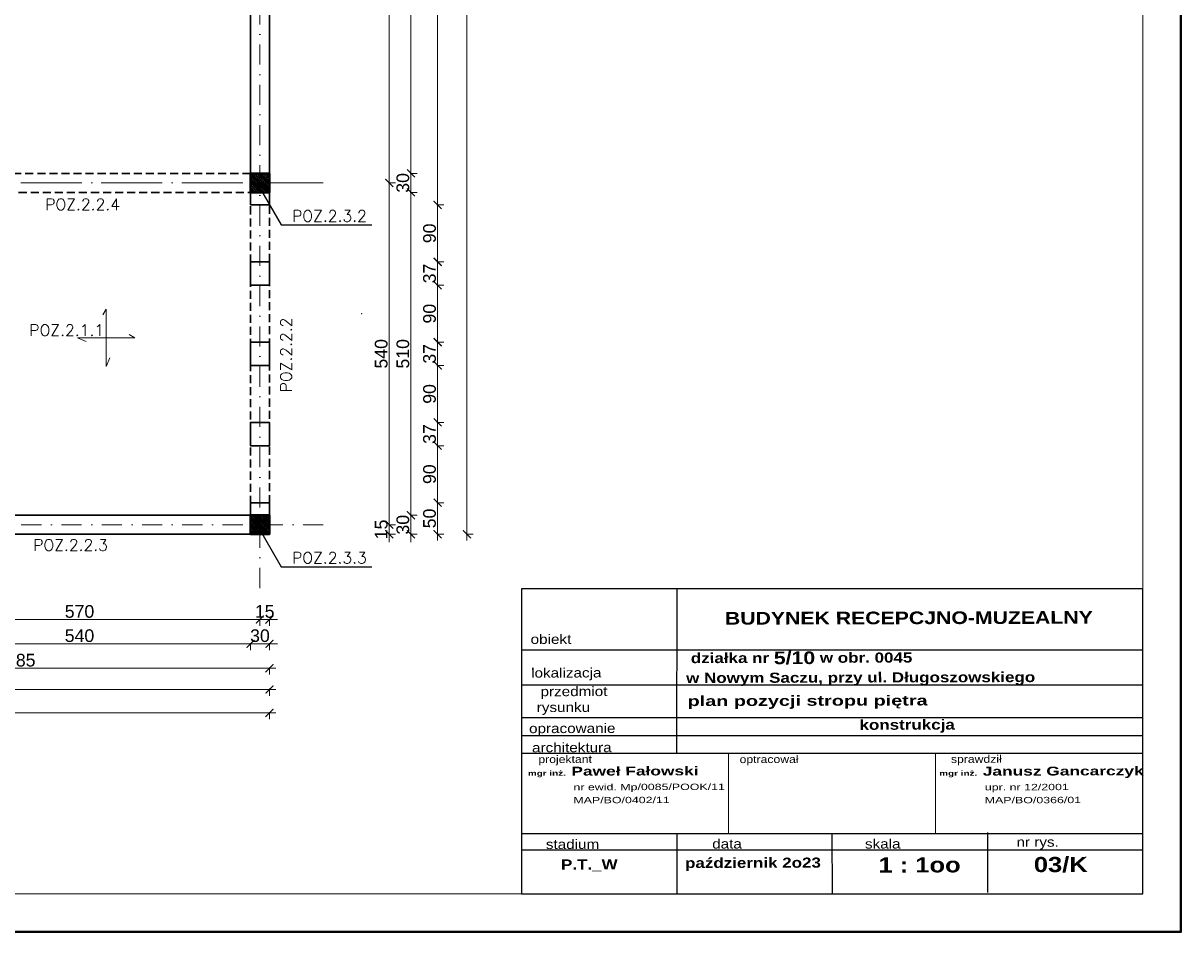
# Model space of a CAD drawing. Extents: x -19 to 9300416, y -12 to 10688993.
# Tile 99 of 106: x 4608133 to 4609962, y 5320519 to 5321955. Entities that reach past the tile are written whole.
import ezdxf

# ---------------------------------------------------------------- set-up
doc = ezdxf.new("R2010")
doc.units = 0
doc.header["$MEASUREMENT"] = 0
doc.linetypes.add('DASHDOT', pattern=[25.4, 12.7, -6.35, 0, -6.35])
doc.linetypes.add('DASHED', pattern=[19.05, 12.7, -6.35])
doc.layers.add('1', color=7, linetype='Continuous')
doc.layers.add('OPIS', color=7, linetype='Continuous')
for name, color, linetype, lineweight in [('hatch', 253, 'Continuous', 0), ('K-BELKI', 5, 'DASHED', 30), ('K-OPISY', 252, 'Continuous', 15), ('K-OPISY @ 10', 252, 'Continuous', 15), ('K-SCIANY CIENKI', 163, 'Continuous', 30), ('K-SCIANY GRUBY', 195, 'Continuous', 40), ('K-WIDOK', 45, 'Continuous', 20), ('K-WYMIARY', 7, 'Continuous', 15), ('Osie', 175, 'DASHDOT', 9), ('Wymiar', 7, 'Continuous', 9)]:
    doc.layers.add(name, color=color, linetype=linetype, lineweight=lineweight)
doc.layers.add('NIEDRUK', color=230, linetype='Continuous', lineweight=40, plot=False)
doc.styles.add('ARIAL', font='arial.ttf', dxfattribs={"height": 10})
doc.styles.add('Arial Narrow 20', font='arial.ttf', dxfattribs={"height": 20})
doc.styles.add('ARIAL_WYM50', font='arial.ttf', dxfattribs={"height": 15})
doc.styles.add('courier', font='stylu.ttf')
doc.styles.add('Opis', font='simplex.shx')
doc.styles.add('Simplex', font='simplex.shx')
doc.dimstyles.new('1do100 ok', dxfattribs={"dimscale": 0.5, "dimtxt": 12, "dimasz": 25, "dimexe": 20, "dimexo": 0, "dimgap": 5, "dimtad": 1, "dimdec": 0, "dimzin": 9, "dimtxsty": 'Arial Narrow 20', "dimblk": 'ARCHTICK', "dimcen": 3, "dimdle": 20, "dimclrd": 256, "dimclre": 256, "dimclrt": 256, "dimadec": 0, "dimazin": 2, "dimtfac": 1, "dimtdec": 0, "dimtix": 1, "dimtmove": 2, "dimatfit": 3, "dimldrblk": 'NONE', "dimfxl": 0, "dimtvp": 1, "dimtolj": 1, "dimtzin": 0, "dimlwd": 5, "dimlwe": 5, "dimarcsym": 0})
doc.dimstyles.new('1do50', dxfattribs={"dimscale": 5, "dimtxt": 2.5, "dimasz": 2.5, "dimexe": 2.5, "dimexo": 0.5, "dimgap": 1, "dimtad": 1, "dimdec": 1, "dimrnd": 0.5, "dimzin": 12, "dimdsep": 46, "dimtxsty": 'Simplex', "dimblk": 'OBLIQUE', "dimcen": 0.5, "dimdle": 2.5, "dimclrd": 256, "dimclre": 256, "dimclrt": 256, "dimadec": 1, "dimazin": 3, "dimtfac": 1, "dimtdec": 1, "dimtix": 1, "dimtmove": 0, "dimatfit": 3, "dimfxl": 0, "dimtolj": 1, "dimtzin": 0, "dimarcsym": 0})
pattern_1 = [(315, (-70015.6857, -13838.9695), (1.767766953, 1.767766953), []), (315, (-70015.6857, -13840.7373), (1.767766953, 1.767766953), [1.25, -0.625])]

# ---------------------------------------------------------------- blocks, each defined once
blk = doc.blocks.new('_Oblique')
at = {"color": 0, "linetype": 'ByBlock', "lineweight": -2}
blk.add_line((-0.5, -0.5), (0.5, 0.5), dxfattribs=at)
blk = doc.blocks.new('G$C61CBF25F')
at = {"layer": 'Osie', "lineweight": 0, "ltscale": 2.5}
for p, q in [((305, 0), (305, 1880)), ((855, 0), (855, 1880)), ((1425, 0), (1425, 1880)), ((1525, 1780), (204.8, 1780)), ((1525, 1780), (204.8, 1780)), ((95, 540), (95, 1340)), ((1525, 1240), (-5, 1240)), ((1525, 640), (-5, 640)), ((1525, 100), (204.8, 100))]:
    blk.add_line(p, q, dxfattribs=at)
blk = doc.blocks.new('_ArchTick')
at = {"color": 0, "linetype": 'ByBlock', "const_width": 0.15}
blk.add_lwpolyline([(-0.5, -0.5), (0.5, 0.5)], dxfattribs=at)
blk = doc.blocks.new('*D482')
at = {"layer": 'Defpoints', "color": 0}
for p in [(4608522.4, 5322287.4), (4608522.4, 5321717.4), (4608745.9, 5321717.4)]:
    blk.add_point(p, dxfattribs=at)
at = {"layer": 'K-WYMIARY', "lineweight": 5, "ltscale": 40}
for p, q in [((4608744.7, 5322287.4), (4608755.9, 5322287.4)), ((4608745.9, 5322297.4), (4608745.9, 5321707.4)), ((4608744.7, 5321717.4), (4608755.9, 5321717.4))]:
    blk.add_line(p, q, dxfattribs=at)
at = {"layer": 'K-WYMIARY', "linetype": 'ByBlock', "lineweight": 5, "xscale": 12.5, "yscale": 12.5, "zscale": 12.5}
for p, rotation in [((4608745.9, 5322287.4), 90), ((4608745.9, 5321717.4), 270)]:
    blk.add_blockref('_ArchTick', p, dxfattribs=dict(at, rotation=rotation))
at = {"layer": 'K-WYMIARY', "lineweight": 0, "ltscale": 40, "insert": (4608733.2, 5322002.4), "char_height": 20, "attachment_point": 5, "rotation": 90, "style": 'Arial Narrow 20'}
blk.add_mtext('\\A1;570', dxfattribs=at)
blk = doc.blocks.new('_None')
blk = doc.blocks.new('*D483')
at = {"layer": 'Defpoints', "color": 0}
for p in [(4608522.4, 5321717.4), (4608522.4, 5321687.4), (4608745.9, 5321687.4)]:
    blk.add_point(p, dxfattribs=at)
at = {"layer": 'K-WYMIARY', "lineweight": 5, "ltscale": 40}
for p, q in [((4608744.7, 5321717.4), (4608755.9, 5321717.4)), ((4608745.9, 5321717.4), (4608745.9, 5321729.9)), ((4608745.9, 5321727.4), (4608745.9, 5321677.4)), ((4608744.7, 5321687.4), (4608755.9, 5321687.4)), ((4608745.9, 5321687.4), (4608745.9, 5321674.9))]:
    blk.add_line(p, q, dxfattribs=at)
at = {"layer": 'K-WYMIARY', "linetype": 'ByBlock', "lineweight": 5, "xscale": 12.5, "yscale": 12.5, "zscale": 12.5}
for p, rotation in [((4608745.9, 5321717.4), 270), ((4608745.9, 5321687.4), 90)]:
    blk.add_blockref('_ArchTick', p, dxfattribs=dict(at, rotation=rotation))
at = {"layer": 'K-WYMIARY', "lineweight": 0, "ltscale": 40, "insert": (4608733.2, 5321702.4), "char_height": 20, "attachment_point": 5, "rotation": 90, "style": 'Arial Narrow 20'}
blk.add_mtext('\\A1;30', dxfattribs=at)
blk = doc.blocks.new('*D484')
at = {"layer": 'Defpoints', "color": 0}
for p in [(4608522.4, 5321687.4), (4608522.4, 5321177.4), (4608745.9, 5321177.4)]:
    blk.add_point(p, dxfattribs=at)
at = {"layer": 'K-WYMIARY', "lineweight": 5, "ltscale": 40}
for p, q in [((4608745.9, 5321697.4), (4608745.9, 5321167.4)), ((4608744.7, 5321687.4), (4608755.9, 5321687.4)), ((4608744.7, 5321177.4), (4608755.9, 5321177.4))]:
    blk.add_line(p, q, dxfattribs=at)
at = {"layer": 'K-WYMIARY', "linetype": 'ByBlock', "lineweight": 5, "xscale": 12.5, "yscale": 12.5, "zscale": 12.5}
for p, rotation in [((4608745.9, 5321687.4), 90), ((4608745.9, 5321177.4), 270)]:
    blk.add_blockref('_ArchTick', p, dxfattribs=dict(at, rotation=rotation))
at = {"layer": 'K-WYMIARY', "lineweight": 0, "ltscale": 40, "insert": (4608733.2, 5321432.4), "char_height": 20, "attachment_point": 5, "rotation": 90, "style": 'Arial Narrow 20'}
blk.add_mtext('\\A1;510', dxfattribs=at)
blk = doc.blocks.new('*D485')
at = {"layer": 'Defpoints', "color": 0}
for p in [(4608522.4, 5321177.4), (4608522.4, 5321147.4), (4608745.9, 5321147.4)]:
    blk.add_point(p, dxfattribs=at)
at = {"layer": 'K-WYMIARY', "lineweight": 5, "ltscale": 40}
for p, q in [((4608745.9, 5321177.4), (4608745.9, 5321189.9)), ((4608745.9, 5321187.4), (4608745.9, 5321137.4)), ((4608744.7, 5321177.4), (4608755.9, 5321177.4)), ((4608744.7, 5321147.4), (4608755.9, 5321147.4)), ((4608745.9, 5321147.4), (4608745.9, 5321134.9))]:
    blk.add_line(p, q, dxfattribs=at)
at = {"layer": 'K-WYMIARY', "linetype": 'ByBlock', "lineweight": 5, "xscale": 12.5, "yscale": 12.5, "zscale": 12.5}
for p, rotation in [((4608745.9, 5321177.4), 270), ((4608745.9, 5321147.4), 90)]:
    blk.add_blockref('_ArchTick', p, dxfattribs=dict(at, rotation=rotation))
at = {"layer": 'K-WYMIARY', "lineweight": 0, "ltscale": 40, "insert": (4608733.2, 5321162.4), "char_height": 20, "attachment_point": 5, "rotation": 90, "style": 'Arial Narrow 20'}
blk.add_mtext('\\A1;30', dxfattribs=at)
blk = doc.blocks.new('*D486')
at = {"layer": 'Defpoints', "color": 0}
for p in [(4608522.4, 5321162.4), (4608711.7, 5321162.4), (4608522.4, 5321147.4)]:
    blk.add_point(p, dxfattribs=at)
at = {"layer": 'K-WYMIARY', "lineweight": 5, "ltscale": 40}
for p, q in [((4608711.7, 5321162.4), (4608711.7, 5321174.9)), ((4608711.7, 5321137.4), (4608711.7, 5321172.4)), ((4608710.5, 5321162.4), (4608721.7, 5321162.4)), ((4608710.5, 5321147.4), (4608721.7, 5321147.4)), ((4608711.7, 5321147.4), (4608711.7, 5321134.9))]:
    blk.add_line(p, q, dxfattribs=at)
at = {"layer": 'K-WYMIARY', "linetype": 'ByBlock', "lineweight": 5, "xscale": 12.5, "yscale": 12.5, "zscale": 12.5}
for p, rotation in [((4608711.7, 5321162.4), 270), ((4608711.7, 5321147.4), 90)]:
    blk.add_blockref('_ArchTick', p, dxfattribs=dict(at, rotation=rotation))
at = {"layer": 'K-WYMIARY', "lineweight": 0, "ltscale": 40, "insert": (4608699, 5321154.9), "char_height": 20, "attachment_point": 5, "rotation": 90, "style": 'Arial Narrow 20'}
blk.add_mtext('\\A1;15', dxfattribs=at)
blk = doc.blocks.new('*D487')
at = {"layer": 'Defpoints', "color": 0}
for p in [(4608522.4, 5321702.4), (4608711.7, 5321702.4), (4608522.4, 5321162.4)]:
    blk.add_point(p, dxfattribs=at)
at = {"layer": 'K-WYMIARY', "lineweight": 5, "ltscale": 40}
for p, q in [((4608710.5, 5321702.4), (4608721.7, 5321702.4)), ((4608711.7, 5321152.4), (4608711.7, 5321712.4)), ((4608710.5, 5321162.4), (4608721.7, 5321162.4))]:
    blk.add_line(p, q, dxfattribs=at)
at = {"layer": 'K-WYMIARY', "linetype": 'ByBlock', "lineweight": 5, "xscale": 12.5, "yscale": 12.5, "zscale": 12.5}
for p, rotation in [((4608711.7, 5321702.4), 90), ((4608711.7, 5321162.4), 270)]:
    blk.add_blockref('_ArchTick', p, dxfattribs=dict(at, rotation=rotation))
at = {"layer": 'K-WYMIARY', "lineweight": 0, "ltscale": 40, "insert": (4608699, 5321432.4), "char_height": 20, "attachment_point": 5, "rotation": 90, "style": 'Arial Narrow 20'}
blk.add_mtext('\\A1;540', dxfattribs=at)
blk = doc.blocks.new('*D488')
at = {"layer": 'Defpoints', "color": 0}
for p in [(4608522.4, 5322302.4), (4608711.7, 5322302.4), (4608522.4, 5321702.4)]:
    blk.add_point(p, dxfattribs=at)
at = {"layer": 'K-WYMIARY', "lineweight": 5, "ltscale": 40}
for p, q in [((4608710.5, 5322302.4), (4608721.7, 5322302.4)), ((4608711.7, 5321692.4), (4608711.7, 5322312.4)), ((4608710.5, 5321702.4), (4608721.7, 5321702.4))]:
    blk.add_line(p, q, dxfattribs=at)
at = {"layer": 'K-WYMIARY', "linetype": 'ByBlock', "lineweight": 5, "xscale": 12.5, "yscale": 12.5, "zscale": 12.5}
for p, rotation in [((4608711.7, 5322302.4), 90), ((4608711.7, 5321702.4), 270)]:
    blk.add_blockref('_ArchTick', p, dxfattribs=dict(at, rotation=rotation))
at = {"layer": 'K-WYMIARY', "lineweight": 0, "ltscale": 40, "insert": (4608699, 5322002.4), "char_height": 20, "attachment_point": 5, "rotation": 90, "style": 'Arial Narrow 20'}
blk.add_mtext('\\A1;600', dxfattribs=at)
blk = doc.blocks.new('*D499')
at = {"layer": 'Defpoints', "color": 0}
for p in [(4608522.4, 5322337.2), (4608522.4, 5321667.7), (4608788.1, 5321667.7)]:
    blk.add_point(p, dxfattribs=at)
at = {"layer": 'K-WYMIARY', "lineweight": 5, "ltscale": 40}
for p, q in [((4608786.8, 5322337.2), (4608798.1, 5322337.2)), ((4608788.1, 5322347.2), (4608788.1, 5321657.7)), ((4608786.8, 5321667.7), (4608798.1, 5321667.7))]:
    blk.add_line(p, q, dxfattribs=at)
at = {"layer": 'K-WYMIARY', "linetype": 'ByBlock', "lineweight": 5, "xscale": 12.5, "yscale": 12.5, "zscale": 12.5}
for p, rotation in [((4608788.1, 5322337.2), 90), ((4608788.1, 5321667.7), 270)]:
    blk.add_blockref('_ArchTick', p, dxfattribs=dict(at, rotation=rotation))
at = {"layer": 'K-WYMIARY', "lineweight": 0, "ltscale": 40, "insert": (4608775.3, 5322002.4), "char_height": 20, "attachment_point": 5, "rotation": 90, "style": 'Arial Narrow 20'}
blk.add_mtext('\\A1;670', dxfattribs=at)
blk = doc.blocks.new('*D500')
at = {"layer": 'Defpoints', "color": 0}
for p in [(4608522.4, 5321667.7), (4608522.4, 5321577.7), (4608788.1, 5321577.7)]:
    blk.add_point(p, dxfattribs=at)
at = {"layer": 'K-WYMIARY', "lineweight": 5, "ltscale": 40}
for p, q in [((4608786.8, 5321667.7), (4608798.1, 5321667.7)), ((4608788.1, 5321677.7), (4608788.1, 5321567.7)), ((4608786.8, 5321577.7), (4608798.1, 5321577.7))]:
    blk.add_line(p, q, dxfattribs=at)
at = {"layer": 'K-WYMIARY', "linetype": 'ByBlock', "lineweight": 5, "xscale": 12.5, "yscale": 12.5, "zscale": 12.5}
for p, rotation in [((4608788.1, 5321667.7), 90), ((4608788.1, 5321577.7), 270)]:
    blk.add_blockref('_ArchTick', p, dxfattribs=dict(at, rotation=rotation))
at = {"layer": 'K-WYMIARY', "lineweight": 0, "ltscale": 40, "insert": (4608775.3, 5321622.7), "char_height": 20, "attachment_point": 5, "rotation": 90, "style": 'Arial Narrow 20'}
blk.add_mtext('\\A1;90', dxfattribs=at)
blk = doc.blocks.new('*D501')
at = {"layer": 'Defpoints', "color": 0}
for p in [(4608522.4, 5321577.7), (4608522.4, 5321540.8), (4608788.1, 5321540.8)]:
    blk.add_point(p, dxfattribs=at)
at = {"layer": 'K-WYMIARY', "lineweight": 5, "ltscale": 40}
for p, q in [((4608788.1, 5321587.7), (4608788.1, 5321530.8)), ((4608786.8, 5321577.7), (4608798.1, 5321577.7)), ((4608786.8, 5321540.8), (4608798.1, 5321540.8))]:
    blk.add_line(p, q, dxfattribs=at)
at = {"layer": 'K-WYMIARY', "linetype": 'ByBlock', "lineweight": 5, "xscale": 12.5, "yscale": 12.5, "zscale": 12.5}
for p, rotation in [((4608788.1, 5321577.7), 90), ((4608788.1, 5321540.8), 270)]:
    blk.add_blockref('_ArchTick', p, dxfattribs=dict(at, rotation=rotation))
at = {"layer": 'K-WYMIARY', "lineweight": 0, "ltscale": 40, "insert": (4608775.3, 5321559.3), "char_height": 20, "attachment_point": 5, "rotation": 90, "style": 'Arial Narrow 20'}
blk.add_mtext('\\A1;37', dxfattribs=at)
blk = doc.blocks.new('*D502')
at = {"layer": 'Defpoints', "color": 0}
for p in [(4608522.4, 5321540.8), (4608522.4, 5321450.8), (4608788.1, 5321450.8)]:
    blk.add_point(p, dxfattribs=at)
at = {"layer": 'K-WYMIARY', "lineweight": 5, "ltscale": 40}
for p, q in [((4608788.1, 5321550.8), (4608788.1, 5321440.8)), ((4608786.8, 5321540.8), (4608798.1, 5321540.8)), ((4608786.8, 5321450.8), (4608798.1, 5321450.8))]:
    blk.add_line(p, q, dxfattribs=at)
at = {"layer": 'K-WYMIARY', "linetype": 'ByBlock', "lineweight": 5, "xscale": 12.5, "yscale": 12.5, "zscale": 12.5}
for p, rotation in [((4608788.1, 5321540.8), 90), ((4608788.1, 5321450.8), 270)]:
    blk.add_blockref('_ArchTick', p, dxfattribs=dict(at, rotation=rotation))
at = {"layer": 'K-WYMIARY', "lineweight": 0, "ltscale": 40, "insert": (4608775.3, 5321495.8), "char_height": 20, "attachment_point": 5, "rotation": 90, "style": 'Arial Narrow 20'}
blk.add_mtext('\\A1;90', dxfattribs=at)
blk = doc.blocks.new('*D503')
at = {"layer": 'Defpoints', "color": 0}
for p in [(4608522.4, 5321450.8), (4608522.4, 5321414), (4608788.1, 5321414)]:
    blk.add_point(p, dxfattribs=at)
at = {"layer": 'K-WYMIARY', "lineweight": 5, "ltscale": 40}
for p, q in [((4608788.1, 5321460.8), (4608788.1, 5321404)), ((4608786.8, 5321450.8), (4608798.1, 5321450.8)), ((4608786.8, 5321414), (4608798.1, 5321414))]:
    blk.add_line(p, q, dxfattribs=at)
at = {"layer": 'K-WYMIARY', "linetype": 'ByBlock', "lineweight": 5, "xscale": 12.5, "yscale": 12.5, "zscale": 12.5}
for p, rotation in [((4608788.1, 5321450.8), 90), ((4608788.1, 5321414), 270)]:
    blk.add_blockref('_ArchTick', p, dxfattribs=dict(at, rotation=rotation))
at = {"layer": 'K-WYMIARY', "lineweight": 0, "ltscale": 40, "insert": (4608775.3, 5321432.4), "char_height": 20, "attachment_point": 5, "rotation": 90, "style": 'Arial Narrow 20'}
blk.add_mtext('\\A1;37', dxfattribs=at)
blk = doc.blocks.new('*D504')
at = {"layer": 'Defpoints', "color": 0}
for p in [(4608522.4, 5321414), (4608522.4, 5321324), (4608788.1, 5321324)]:
    blk.add_point(p, dxfattribs=at)
at = {"layer": 'K-WYMIARY', "lineweight": 5, "ltscale": 40}
for p, q in [((4608788.1, 5321424), (4608788.1, 5321314)), ((4608786.8, 5321414), (4608798.1, 5321414)), ((4608786.8, 5321324), (4608798.1, 5321324))]:
    blk.add_line(p, q, dxfattribs=at)
at = {"layer": 'K-WYMIARY', "linetype": 'ByBlock', "lineweight": 5, "xscale": 12.5, "yscale": 12.5, "zscale": 12.5}
for p, rotation in [((4608788.1, 5321414), 90), ((4608788.1, 5321324), 270)]:
    blk.add_blockref('_ArchTick', p, dxfattribs=dict(at, rotation=rotation))
at = {"layer": 'K-WYMIARY', "lineweight": 0, "ltscale": 40, "insert": (4608775.3, 5321369), "char_height": 20, "attachment_point": 5, "rotation": 90, "style": 'Arial Narrow 20'}
blk.add_mtext('\\A1;90', dxfattribs=at)
blk = doc.blocks.new('*D505')
at = {"layer": 'Defpoints', "color": 0}
for p in [(4608522.4, 5321324), (4608522.4, 5321287.2), (4608788.1, 5321287.2)]:
    blk.add_point(p, dxfattribs=at)
at = {"layer": 'K-WYMIARY', "lineweight": 5, "ltscale": 40}
for p, q in [((4608788.1, 5321334), (4608788.1, 5321277.2)), ((4608786.8, 5321324), (4608798.1, 5321324)), ((4608786.8, 5321287.2), (4608798.1, 5321287.2))]:
    blk.add_line(p, q, dxfattribs=at)
at = {"layer": 'K-WYMIARY', "linetype": 'ByBlock', "lineweight": 5, "xscale": 12.5, "yscale": 12.5, "zscale": 12.5}
for p, rotation in [((4608788.1, 5321324), 90), ((4608788.1, 5321287.2), 270)]:
    blk.add_blockref('_ArchTick', p, dxfattribs=dict(at, rotation=rotation))
at = {"layer": 'K-WYMIARY', "lineweight": 0, "ltscale": 40, "insert": (4608775.3, 5321305.6), "char_height": 20, "attachment_point": 5, "rotation": 90, "style": 'Arial Narrow 20'}
blk.add_mtext('\\A1;37', dxfattribs=at)
blk = doc.blocks.new('*D506')
at = {"layer": 'Defpoints', "color": 0}
for p in [(4608522.4, 5321287.2), (4608522.4, 5321197.2), (4608788.1, 5321197.2)]:
    blk.add_point(p, dxfattribs=at)
at = {"layer": 'K-WYMIARY', "lineweight": 5, "ltscale": 40}
for p, q in [((4608788.1, 5321297.2), (4608788.1, 5321187.2)), ((4608786.8, 5321287.2), (4608798.1, 5321287.2)), ((4608786.8, 5321197.2), (4608798.1, 5321197.2))]:
    blk.add_line(p, q, dxfattribs=at)
at = {"layer": 'K-WYMIARY', "linetype": 'ByBlock', "lineweight": 5, "xscale": 12.5, "yscale": 12.5, "zscale": 12.5}
for p, rotation in [((4608788.1, 5321287.2), 90), ((4608788.1, 5321197.2), 270)]:
    blk.add_blockref('_ArchTick', p, dxfattribs=dict(at, rotation=rotation))
at = {"layer": 'K-WYMIARY', "lineweight": 0, "ltscale": 40, "insert": (4608775.3, 5321242.2), "char_height": 20, "attachment_point": 5, "rotation": 90, "style": 'Arial Narrow 20'}
blk.add_mtext('\\A1;90', dxfattribs=at)
blk = doc.blocks.new('*D507')
at = {"layer": 'Defpoints', "color": 0}
for p in [(4608522.4, 5321197.2), (4608522.4, 5321147.4), (4608788.1, 5321147.4)]:
    blk.add_point(p, dxfattribs=at)
at = {"layer": 'K-WYMIARY', "lineweight": 5, "ltscale": 40}
for p, q in [((4608788.1, 5321207.2), (4608788.1, 5321137.4)), ((4608786.8, 5321197.2), (4608798.1, 5321197.2)), ((4608786.8, 5321147.4), (4608798.1, 5321147.4))]:
    blk.add_line(p, q, dxfattribs=at)
at = {"layer": 'K-WYMIARY', "linetype": 'ByBlock', "lineweight": 5, "xscale": 12.5, "yscale": 12.5, "zscale": 12.5}
for p, rotation in [((4608788.1, 5321197.2), 90), ((4608788.1, 5321147.4), 270)]:
    blk.add_blockref('_ArchTick', p, dxfattribs=dict(at, rotation=rotation))
at = {"layer": 'K-WYMIARY', "lineweight": 0, "ltscale": 40, "insert": (4608775.3, 5321172.3), "char_height": 20, "attachment_point": 5, "rotation": 90, "style": 'Arial Narrow 20'}
blk.add_mtext('\\A1;50', dxfattribs=at)
blk = doc.blocks.new('*D508')
at = {"layer": 'Defpoints', "color": 0}
for p in [(4608522.4, 5322857.4), (4608834.3, 5322857.4), (4608522.4, 5321147.4)]:
    blk.add_point(p, dxfattribs=at)
at = {"layer": 'K-WYMIARY', "lineweight": 5, "ltscale": 40}
for p, q in [((4608834.3, 5321137.4), (4608834.3, 5322867.4)), ((4608833.1, 5322857.4), (4608844.3, 5322857.4)), ((4608833.1, 5321147.4), (4608844.3, 5321147.4))]:
    blk.add_line(p, q, dxfattribs=at)
at = {"layer": 'K-WYMIARY', "linetype": 'ByBlock', "lineweight": 5, "xscale": 12.5, "yscale": 12.5, "zscale": 12.5}
for p, rotation in [((4608834.3, 5322857.4), 90), ((4608834.3, 5321147.4), 270)]:
    blk.add_blockref('_ArchTick', p, dxfattribs=dict(at, rotation=rotation))
at = {"layer": 'K-WYMIARY', "lineweight": 0, "ltscale": 40, "insert": (4608821.6, 5322002.4), "char_height": 20, "attachment_point": 5, "rotation": 90, "style": 'Arial Narrow 20'}
blk.add_mtext('\\A1;1710', dxfattribs=at)
blk = doc.blocks.new('*D509')
at = {"layer": 'Defpoints', "color": 0}
for p in [(4608507.4, 5321147.4), (4608522.4, 5321147.4), (4608507.4, 5321012.6)]:
    blk.add_point(p, dxfattribs=at)
at = {"layer": 'K-WYMIARY', "lineweight": 5, "ltscale": 40}
for p, q in [((4608507.4, 5321012.6), (4608494.9, 5321012.6)), ((4608532.4, 5321012.6), (4608497.4, 5321012.6)), ((4608507.4, 5321013.8), (4608507.4, 5321002.6)), ((4608522.4, 5321013.8), (4608522.4, 5321002.6)), ((4608522.4, 5321012.6), (4608534.9, 5321012.6))]:
    blk.add_line(p, q, dxfattribs=at)
at = {"layer": 'K-WYMIARY', "linetype": 'ByBlock', "lineweight": 5, "xscale": 12.5, "yscale": 12.5, "zscale": 12.5}
blk.add_blockref('_ArchTick', (4608507.4, 5321012.6), dxfattribs=at)
at = {"layer": 'K-WYMIARY', "linetype": 'ByBlock', "lineweight": 5, "xscale": 12.5, "yscale": 12.5, "zscale": 12.5, "rotation": 180}
blk.add_blockref('_ArchTick', (4608522.4, 5321012.6), dxfattribs=at)
at = {"layer": 'K-WYMIARY', "lineweight": 0, "ltscale": 40, "insert": (4608514.9, 5321025.3), "char_height": 20, "attachment_point": 5, "style": 'Arial Narrow 20'}
blk.add_mtext('\\A1;15', dxfattribs=at)
blk = doc.blocks.new('*D510')
at = {"layer": 'Defpoints', "color": 0}
for p in [(4608507.4, 5321147.4), (4607937.4, 5321115.8), (4607937.4, 5321012.6)]:
    blk.add_point(p, dxfattribs=at)
at = {"layer": 'K-WYMIARY', "lineweight": 5, "ltscale": 40}
for p, q in [((4608517.4, 5321012.6), (4607927.4, 5321012.6)), ((4607937.4, 5321013.8), (4607937.4, 5321002.6)), ((4608507.4, 5321013.8), (4608507.4, 5321002.6))]:
    blk.add_line(p, q, dxfattribs=at)
at = {"layer": 'K-WYMIARY', "linetype": 'ByBlock', "lineweight": 5, "xscale": 12.5, "yscale": 12.5, "zscale": 12.5, "rotation": 180}
blk.add_blockref('_ArchTick', (4607937.4, 5321012.6), dxfattribs=at)
at = {"layer": 'K-WYMIARY', "linetype": 'ByBlock', "lineweight": 5, "xscale": 12.5, "yscale": 12.5, "zscale": 12.5}
blk.add_blockref('_ArchTick', (4608507.4, 5321012.6), dxfattribs=at)
at = {"layer": 'K-WYMIARY', "lineweight": 0, "ltscale": 40, "insert": (4608222.4, 5321025.3), "char_height": 20, "attachment_point": 5, "style": 'Arial Narrow 20'}
blk.add_mtext('\\A1;570', dxfattribs=at)
blk = doc.blocks.new('*D519')
at = {"layer": 'Defpoints', "color": 0}
for p in [(4607952.4, 5321147.4), (4608492.4, 5321147.4), (4608492.4, 5320974.3)]:
    blk.add_point(p, dxfattribs=at)
at = {"layer": 'K-WYMIARY', "lineweight": 5, "ltscale": 40}
for p, q in [((4607942.4, 5320974.3), (4608502.4, 5320974.3)), ((4607952.4, 5320975.5), (4607952.4, 5320964.3)), ((4608492.4, 5320975.5), (4608492.4, 5320964.3))]:
    blk.add_line(p, q, dxfattribs=at)
at = {"layer": 'K-WYMIARY', "linetype": 'ByBlock', "lineweight": 5, "xscale": 12.5, "yscale": 12.5, "zscale": 12.5, "rotation": 180}
blk.add_blockref('_ArchTick', (4607952.4, 5320974.3), dxfattribs=at)
at = {"layer": 'K-WYMIARY', "linetype": 'ByBlock', "lineweight": 5, "xscale": 12.5, "yscale": 12.5, "zscale": 12.5}
blk.add_blockref('_ArchTick', (4608492.4, 5320974.3), dxfattribs=at)
at = {"layer": 'K-WYMIARY', "lineweight": 0, "ltscale": 40, "insert": (4608222.4, 5320987), "char_height": 20, "attachment_point": 5, "style": 'Arial Narrow 20'}
blk.add_mtext('\\A1;540', dxfattribs=at)
blk = doc.blocks.new('*D520')
at = {"layer": 'Defpoints', "color": 0}
for p in [(4608492.4, 5321147.4), (4608522.4, 5321147.4), (4608522.4, 5320974.3)]:
    blk.add_point(p, dxfattribs=at)
at = {"layer": 'K-WYMIARY', "lineweight": 5, "ltscale": 40}
for p, q in [((4608492.4, 5320974.3), (4608479.9, 5320974.3)), ((4608482.4, 5320974.3), (4608532.4, 5320974.3)), ((4608492.4, 5320975.5), (4608492.4, 5320964.3)), ((4608522.4, 5320975.5), (4608522.4, 5320964.3)), ((4608522.4, 5320974.3), (4608534.9, 5320974.3))]:
    blk.add_line(p, q, dxfattribs=at)
at = {"layer": 'K-WYMIARY', "linetype": 'ByBlock', "lineweight": 5, "xscale": 12.5, "yscale": 12.5, "zscale": 12.5}
blk.add_blockref('_ArchTick', (4608492.4, 5320974.3), dxfattribs=at)
at = {"layer": 'K-WYMIARY', "linetype": 'ByBlock', "lineweight": 5, "xscale": 12.5, "yscale": 12.5, "zscale": 12.5, "rotation": 180}
blk.add_blockref('_ArchTick', (4608522.4, 5320974.3), dxfattribs=at)
at = {"layer": 'K-WYMIARY', "lineweight": 0, "ltscale": 40, "insert": (4608507.4, 5320987), "char_height": 20, "attachment_point": 5, "style": 'Arial Narrow 20'}
blk.add_mtext('\\A1;30', dxfattribs=at)
blk = doc.blocks.new('*D521')
at = {"layer": 'Defpoints', "color": 0}
for p in [(4607736.9, 5321147.4), (4608522.4, 5321147.4), (4607736.9, 5320935.6)]:
    blk.add_point(p, dxfattribs=at)
at = {"layer": 'K-WYMIARY', "lineweight": 5, "ltscale": 40}
for p, q in [((4608532.4, 5320935.6), (4607726.9, 5320935.6)), ((4607736.9, 5320936.8), (4607736.9, 5320925.6)), ((4608522.4, 5320936.8), (4608522.4, 5320925.6))]:
    blk.add_line(p, q, dxfattribs=at)
at = {"layer": 'K-WYMIARY', "linetype": 'ByBlock', "lineweight": 5, "xscale": 12.5, "yscale": 12.5, "zscale": 12.5, "rotation": 180}
blk.add_blockref('_ArchTick', (4607736.9, 5320935.6), dxfattribs=at)
at = {"layer": 'K-WYMIARY', "linetype": 'ByBlock', "lineweight": 5, "xscale": 12.5, "yscale": 12.5, "zscale": 12.5}
blk.add_blockref('_ArchTick', (4608522.4, 5320935.6), dxfattribs=at)
at = {"layer": 'K-WYMIARY', "lineweight": 0, "ltscale": 40, "insert": (4608129.6, 5320948.3), "char_height": 20, "attachment_point": 5, "style": 'Arial Narrow 20'}
blk.add_mtext('\\A1;785', dxfattribs=at)
blk = doc.blocks.new('*D532')
at = {"layer": 'Defpoints', "color": 0}
for p in [(4607372.4, 5321687.4), (4608522.4, 5321147.4), (4608522.4, 5320902.2)]:
    blk.add_point(p, dxfattribs=at)
at = {"layer": 'K-WYMIARY', "lineweight": 5, "ltscale": 40}
for p, q in [((4607362.4, 5320902.2), (4608532.4, 5320902.2)), ((4607372.4, 5320903.5), (4607372.4, 5320892.2)), ((4608522.4, 5320903.5), (4608522.4, 5320892.2))]:
    blk.add_line(p, q, dxfattribs=at)
at = {"layer": 'K-WYMIARY', "linetype": 'ByBlock', "lineweight": 5, "xscale": 12.5, "yscale": 12.5, "zscale": 12.5, "rotation": 180}
blk.add_blockref('_ArchTick', (4607372.4, 5320902.2), dxfattribs=at)
at = {"layer": 'K-WYMIARY', "linetype": 'ByBlock', "lineweight": 5, "xscale": 12.5, "yscale": 12.5, "zscale": 12.5}
blk.add_blockref('_ArchTick', (4608522.4, 5320902.2), dxfattribs=at)
at = {"layer": 'K-WYMIARY', "lineweight": 0, "ltscale": 40, "insert": (4607947.4, 5320914.9), "char_height": 20, "attachment_point": 5, "style": 'Arial Narrow 20'}
blk.add_mtext('\\A1;1150', dxfattribs=at)
blk = doc.blocks.new('*D533')
at = {"layer": 'Defpoints', "color": 0}
for p in [(4607162.4, 5321687.4), (4608522.4, 5321147.4), (4607162.4, 5320865)]:
    blk.add_point(p, dxfattribs=at)
at = {"layer": 'K-WYMIARY', "lineweight": 5, "ltscale": 40}
for p, q in [((4608532.4, 5320865), (4607152.4, 5320865)), ((4607162.4, 5320866.2), (4607162.4, 5320855)), ((4608522.4, 5320866.2), (4608522.4, 5320855))]:
    blk.add_line(p, q, dxfattribs=at)
at = {"layer": 'K-WYMIARY', "linetype": 'ByBlock', "lineweight": 5, "xscale": 12.5, "yscale": 12.5, "zscale": 12.5, "rotation": 180}
blk.add_blockref('_ArchTick', (4607162.4, 5320865), dxfattribs=at)
at = {"layer": 'K-WYMIARY', "linetype": 'ByBlock', "lineweight": 5, "xscale": 12.5, "yscale": 12.5, "zscale": 12.5}
blk.add_blockref('_ArchTick', (4608522.4, 5320865), dxfattribs=at)
at = {"layer": 'K-WYMIARY', "lineweight": 0, "ltscale": 40, "insert": (4607842.4, 5320877.7), "char_height": 20, "attachment_point": 5, "style": 'Arial Narrow 20'}
blk.add_mtext('\\A1;1360', dxfattribs=at)

msp = doc.modelspace()

# ---------------------------------------------------------------- hatches: boundary and pattern name
at = {"layer": 'K-WIDOK', "linetype": 'Continuous', "lineweight": 0}
h = msp.add_hatch(dxfattribs=at)
h.set_pattern_fill('ANSI33', color=256, scale=10, angle=270)
h.set_pattern_definition(pattern_1)
h.paths.add_polyline_path([(4608492.35, 5321687.98), (4608522.35, 5321687.98), (4608522.35, 5321717.98), (4608492.35, 5321717.98)])
h = msp.add_hatch(dxfattribs=at)
h.set_pattern_fill('ANSI33', color=256, scale=10, angle=270)
h.set_pattern_definition(pattern_1)
h.paths.add_polyline_path([(4608492.35, 5321147.42), (4608522.35, 5321147.42), (4608522.35, 5321177.42), (4608492.35, 5321177.42)])

# ---------------------------------------------------------------- linework, layer by layer
at = {"lineweight": 0, "ltscale": 40}
for p, q in [((4609247.56, 5320800.9), (4609247.56, 5320673.98)), ((4609574.45, 5320800.9), (4609574.45, 5320673.98))]:
    msp.add_line(p, q, dxfattribs=at)
for p in [(4609247.56, 5320800.9), (4609574.49, 5320800.9)]:
    msp.add_point(p, dxfattribs=at)
at = {"layer": 'hatch', "color": 252}
for points in [[(4605761.95, 5320519.25), (4609961.95, 5320519.25), (4609961.95, 5323489.25), (4605761.95, 5323489.25)], [(4606081.95, 5323429.25), (4609901.95, 5323429.25), (4609901.95, 5320579.25), (4606081.95, 5320579.25)]]:
    msp.add_lwpolyline(points, close=True, dxfattribs=at)
at = {"layer": 'K-BELKI'}
for points in [[(4608492.35, 5321177.42), (4608522.35, 5321177.42), (4608522.35, 5322827.42), (4608492.35, 5322827.42)], [(4607402.35, 5321687.42), (4608492.35, 5321687.42), (4608492.35, 5321717.42), (4607402.35, 5321717.42)], [(4607402.35, 5321147.42), (4608492.35, 5321147.42), (4608492.35, 5321177.42), (4607402.35, 5321177.42)]]:
    msp.add_lwpolyline(points, close=True, dxfattribs=at)
at = {"layer": 'K-SCIANY CIENKI'}
for p, q in [((4608492.35, 5321829.56), (4608492.35, 5321933.56)), ((4608492.35, 5321715.56), (4608492.35, 5321819.56))]:
    msp.add_line(p, q, dxfattribs=at)
for points in [[(4608492.35, 5321717.42), (4608522.35, 5321717.42), (4608522.35, 5322287.42), (4608492.35, 5322287.42)], [(4608492.35, 5321667.67), (4608522.35, 5321667.67), (4608522.35, 5321687.42), (4608492.35, 5321687.42)], [(4608492.35, 5321540.84), (4608522.35, 5321540.84), (4608522.35, 5321577.67), (4608492.35, 5321577.67)], [(4608492.35, 5321450.84), (4608522.35, 5321450.84), (4608522.35, 5321414.01), (4608492.35, 5321414.01)], [(4608492.35, 5321287.17), (4608522.35, 5321287.17), (4608522.35, 5321324.01), (4608492.35, 5321324.01)], [(4608492.35, 5321177.42), (4608522.35, 5321177.42), (4608522.35, 5321197.17), (4608492.35, 5321197.17)], [(4607952.35, 5321147.42), (4608492.35, 5321147.42), (4608492.35, 5321177.42), (4607952.35, 5321177.42)]]:
    msp.add_lwpolyline(points, close=True, dxfattribs=at)
at = {"layer": 'K-SCIANY GRUBY'}
for points in [[(4608492.35, 5321687.42), (4608522.35, 5321687.42), (4608522.35, 5321717.42), (4608492.35, 5321717.42)], [(4608492.35, 5321147.42), (4608522.35, 5321147.42), (4608522.35, 5321177.42), (4608492.35, 5321177.42)]]:
    msp.add_lwpolyline(points, close=True, dxfattribs=at)
at = {"layer": 'K-WYMIARY', "lineweight": 0, "ltscale": 40}
msp.add_point((4608668.25, 5321495.84), dxfattribs=at)
at = {"layer": 'NIEDRUK', "color": 252}
msp.add_lwpolyline([(4605761.95, 5320519.25), (4609961.95, 5320519.25), (4609961.95, 5323489.25), (4605761.95, 5323489.25)], close=True, dxfattribs=at)
at = {"layer": 'OPIS'}
for p, q in [((4609165.87, 5321060.97), (4609165.52, 5320800.9)), ((4609900.68, 5320964.08), (4608920.72, 5320964.08)), ((4609900.99, 5320964.08), (4608921.03, 5320964.08)), ((4609901.14, 5320908.83), (4608921.18, 5320908.83)), ((4609901.28, 5320857.16), (4608921.32, 5320857.16)), ((4609901.35, 5320829.08), (4608921.39, 5320829.08)), ((4609901.43, 5320800.9), (4608920.63, 5320800.9)), ((4609901.69, 5320673.98), (4608921.74, 5320673.98)), ((4609165.77, 5320674.64), (4609166.03, 5320579.92)), ((4609410.74, 5320673.98), (4609411.33, 5320580.58)), ((4609656.39, 5320675.96), (4609656.64, 5320581.24)), ((4609901.76, 5320648.14), (4608921.81, 5320648.14))]:
    msp.add_line(p, q, dxfattribs=at)
msp.add_lwpolyline([(4608920.72, 5320579.25), (4609901.95, 5320579.25), (4609901.75, 5321060.97), (4608920.52, 5321060.97)], close=True, dxfattribs=at)
at = {"layer": 'Osie', "lineweight": 0, "ltscale": 5}
msp.add_line((4608607.35, 5321702.42), (4607287.2, 5321702.42), dxfattribs=at)
at = {"layer": 'Wymiar', "linetype": 'Continuous', "ltscale": 40}
for p, q in [((4608264.61, 5321503.11), (4608259.3, 5321493.82)), ((4608264.61, 5321412.47), (4608264.61, 5321503.11)), ((4608309.93, 5321457.79), (4608300.65, 5321463.09)), ((4608219.29, 5321457.79), (4608309.93, 5321457.79)), ((4608219.29, 5321457.79), (4608232.77, 5321452.09)), ((4608264.61, 5321412.47), (4608270.31, 5321425.95))]:
    msp.add_line(p, q, dxfattribs=at)

# ---------------------------------------------------------------- block references
at = {"lineweight": 0, "ltscale": 40}
msp.add_blockref('G$C61CBF25F', (4607082.35, 5321062.42), dxfattribs=at)

# ---------------------------------------------------------------- texts
at = {"layer": '1', "insert": (4609615.43, 5320935.73), "char_height": 16, "width": 884.7743, "attachment_point": 5, "rotation": 0.15445, "style": 'ARIAL_WYM50'}
msp.add_mtext('\\A1;\\pxql;{\\W1.2;\\fArial|b1|i0|c238|p34;  działka nr \\H1.25x;5/10\\H0.8x; w obr. 0045\\P w Nowym Saczu, przy ul. Długoszowskiego }', dxfattribs=at)
at = {"layer": 'K-OPISY', "char_height": 18, "style": 'Simplex'}
for s, insert, attachment_point in [('{\\C0;POZ.2.3.2}', (4608558.16, 5321641.09), 7), ('{\\C0;POZ.2.1.1}', (4608261.19, 5321460.69), 9), ('{\\C0;POZ.2.3.3}', (4608558.16, 5321101.09), 7)]:
    msp.add_mtext(s, dxfattribs=dict(at, insert=insert, attachment_point=attachment_point))
at = {"layer": 'K-OPISY @ 10', "char_height": 18, "width": 427.8745, "attachment_point": 1, "style": 'Opis'}
for s, insert, rotation in [('{\\C0;POZ.2.2.4}', (4608168.32, 5321677.35), 0), ('{\\C0;POZ.2.2.2}', (4608539.65, 5321371.56), 90), ('{\\C0;POZ.2.2.3}', (4608149.29, 5321139.22), 0)]:
    msp.add_mtext(s, dxfattribs=dict(at, insert=insert, rotation=rotation))
at = {"layer": 'OPIS', "rotation": 0.15445}
for s, insert, char_height, width, attachment_point, style in [('{\\W1.2;\\fArial|b1|i0|c238|p34; BUDYNEK RECEPCJNO-MUZEALNY}', (4609527.69, 5321015.14), 20, 777.5836, 5, 'ARIAL_WYM50'), ('{\\fEuphemia|b0|i0|c0|p34;\\W1.2;obiekt}', (4608967.07, 5320981.5), 15, 711.007, 5, 'ARIAL_WYM50'), ('{\\fEuphemia|b0|i0|c0|p34;\\W1.2;lokalizacja}', (4608991.29, 5320926.25), 15, 711.007, 5, 'ARIAL_WYM50'), ('{\\fEuphemia|b0|i0|c0|p34;\\W1.2;     przedmiot\\Prysunku}', (4608986.72, 5320884.3), 15, 711.007, 5, 'ARIAL_WYM50'), ('{\\fArial|b1|i0|c238|p34;\\W1.4;\\C0;plan pozycji stropu piętra}', (4609182.85, 5320891.9), 16, 735.9235, 1, 'ARIAL'), ('{\\fEuphemia|b0|i0|c0|p34;\\W1.2;opracowanie}', (4609000.7, 5320838.53), 15, 711.007, 5, 'ARIAL_WYM50'), ('{\\fArial|b1|i0|c238|p34;\\W1.2;konstrukcja}', (4609529.67, 5320844.12), 16, 711.007, 5, 'ARIAL_WYM50'), ('{\\fEuphemia|b0|i0|c0|p34;\\W1.2;architektura}', (4609000.03, 5320810.35), 15, 711.007, 5, 'ARIAL_WYM50'), ('{\\W1.4;\\fArial|b1|i0|c238|p34;\\H0.444444x;mgr inż.  \\H1.750002x;Paweł Fałowski}', (4608930.63, 5320779.83), 18, 743.0882, 1, 'courier'), ('{\\W1.2;\\FEuphemia|c0;projektant}', (4608989.44, 5320790.12), 12, 711.007, 5, 'ARIAL_WYM50'), ('{\\W1.2;\\FEuphemia|c0;optracował}', (4609311.57, 5320790.12), 12, 711.007, 5, 'ARIAL_WYM50'), ('{\\W1.2;\\FEuphemia|c0;sprawdził}', (4609638.94, 5320790.39), 12, 711.007, 5, 'ARIAL_WYM50'), ('{\\W1.4;\\fArial|b1|i0|c238|p34;\\H0.444444x;mgr inż.  \\H1.750002x;Janusz Gancarczyk}', (4609580.35, 5320779.77), 18, 743.0882, 1, 'courier'), ('{\\W1.4;\\fArial|b0|i0|c238|p34;nr ewid. Mp/0085/POOK/11}', (4609002.62, 5320752.83), 10, 743.0882, 1, 'courier'), ('{\\W1.4;\\fArial|b0|i0|c238|p34;upr. nr 12/2001}', (4609652.34, 5320752.77), 10, 743.0882, 1, 'courier'), ('{\\W1.4;\\fArial|b0|i0|c238|p34;MAP/BO/0402/11}', (4609002.45, 5320732.28), 10, 743.0882, 1, 'courier'), ('{\\W1.4;\\fArial|b0|i0|c238|p34;MAP/BO/0366/01}', (4609652.17, 5320732.21), 10, 743.0882, 1, 'courier'), ('{\\fEuphemia|b0|i0|c0|p34;\\W1.2;stadium}', (4609001.12, 5320657.59), 15, 711.007, 5, 'ARIAL_WYM50'), ('{\\fEuphemia|b0|i0|c0|p34;\\W1.2;data}', (4609245.15, 5320658.25), 15, 711.007, 5, 'ARIAL_WYM50'), ('{\\fEuphemia|b0|i0|c0|p34;\\W1.2;skala}', (4609491.09, 5320658.25), 15, 711.007, 5, 'ARIAL_WYM50'), ('{\\fEuphemia|b0|i0|c0|p34;\\W1.2;nr rys.}', (4609735.77, 5320658.9), 15, 711.007, 5, 'ARIAL_WYM50'), ('{\\W1.2;\\fArial|b1|i0|c238|p34;październik 2o23}', (4609286.13, 5320625.97), 16, 711.007, 5, 'ARIAL_WYM50'), ('{\\fArial|b1|i0|c238|p34;\\W1.2;\\C0;1 : 1oo}', (4609484.43, 5320636.88), 24, 735.9235, 1, 'ARIAL'), ('{\\fArial|b1|i0|c238|p34;\\W1.2;\\C0;03/K}', (4609729.74, 5320637.54), 24, 735.9235, 1, 'ARIAL'), ('{\\W1.2;\\fArial|b1|i0|c238|p34;P.T._W}', (4609027.64, 5320624.31), 16, 711.007, 5, 'ARIAL_WYM50')]:
    msp.add_mtext(s, dxfattribs=dict(at, insert=insert, char_height=char_height, width=width, attachment_point=attachment_point, style=style))

# ---------------------------------------------------------------- dimensions: what is measured, and where the dimension line sits
at = {"layer": 'K-WYMIARY', "lineweight": 0, "ltscale": 40}
for base, p1, p2, picture, middle in [((4608834.31, 5322857.42), (4608522.35, 5321147.42), (4608522.35, 5322857.42), '*D508', (4608821.6, 5322002.42)), ((4608788.05068712, 5321667.67457526), (4608522.35259926, 5322337.17457532), (4608522.35259926, 5321667.67457526), '*D499', (4608775.33922737, 5322002.42457529)), ((4608711.71, 5322302.42), (4608522.35, 5321702.42), (4608522.35, 5322302.42), '*D488', (4608699, 5322002.42)), ((4608745.91, 5321717.42), (4608522.35, 5322287.42), (4608522.35, 5321717.42), '*D482', (4608733.2, 5322002.42)), ((4608745.91, 5321687.42), (4608522.35, 5321717.42), (4608522.35, 5321687.42), '*D483', (4608733.2, 5321702.42)), ((4608711.71, 5321702.42), (4608522.35, 5321162.42), (4608522.35, 5321702.42), '*D487', (4608699, 5321432.42)), ((4608745.91, 5321177.42), (4608522.35, 5321687.42), (4608522.35, 5321177.42), '*D484', (4608733.2, 5321432.42)), ((4608788.05, 5321577.67), (4608522.35, 5321667.67), (4608522.35, 5321577.67), '*D500', (4608775.34, 5321622.67)), ((4608788.05, 5321540.84), (4608522.35, 5321577.67), (4608522.35, 5321540.84), '*D501', (4608775.33, 5321559.26)), ((4608788.05, 5321450.84), (4608522.35, 5321540.84), (4608522.35, 5321450.84), '*D502', (4608775.34, 5321495.84)), ((4608788.05, 5321414.01), (4608522.35, 5321450.84), (4608522.35, 5321414.01), '*D503', (4608775.33, 5321432.42)), ((4608788.05, 5321324.01), (4608522.35, 5321414.01), (4608522.35, 5321324.01), '*D504', (4608775.34, 5321369.01)), ((4608788.05, 5321287.17), (4608522.35, 5321324.01), (4608522.35, 5321287.17), '*D505', (4608775.33, 5321305.59)), ((4608788.05, 5321197.17), (4608522.35, 5321287.17), (4608522.35, 5321197.17), '*D506', (4608775.34, 5321242.17)), ((4608788.05, 5321147.42), (4608522.35, 5321197.17), (4608522.35, 5321147.42), '*D507', (4608775.34, 5321172.3)), ((4608745.91, 5321147.42), (4608522.35, 5321177.42), (4608522.35, 5321147.42), '*D485', (4608733.2, 5321162.42)), ((4608711.71, 5321162.42), (4608522.35, 5321147.42), (4608522.35, 5321162.42), '*D486', (4608699, 5321154.92))]:
    dim = msp.add_linear_dim(base=base, p1=p1, p2=p2, angle=90, dimstyle='1do100 ok', override={"dimfxl": 2.5}, dxfattribs=at)
    dim.commit()
    dim.dimension.update_dxf_attribs({"geometry": picture, "text_midpoint": middle})
for base, p1, p2, picture, middle in [((4607162.35, 5320864.97), (4608522.35, 5321147.42), (4607162.35, 5321687.42), '*D533', (4607842.35, 5320877.69)), ((4608522.35, 5320902.22), (4607372.35, 5321687.42), (4608522.35, 5321147.42), '*D532', (4607947.35, 5320914.93)), ((4607736.94, 5320935.57), (4608522.35, 5321147.42), (4607736.94, 5321147.42), '*D521', (4608129.65, 5320948.28)), ((4607937.35, 5321012.56), (4608507.35, 5321147.42), (4607937.35, 5321115.83), '*D510', (4608222.35, 5321025.27)), ((4608492.35, 5320974.26), (4607952.35, 5321147.42), (4608492.35, 5321147.42), '*D519', (4608222.35, 5320986.97)), ((4608522.35, 5320974.26), (4608492.35, 5321147.42), (4608522.35, 5321147.42), '*D520', (4608507.35, 5320986.98)), ((4608507.35, 5321012.56), (4608522.35, 5321147.42), (4608507.35, 5321147.42), '*D509', (4608514.85, 5321025.27))]:
    dim = msp.add_linear_dim(base=base, p1=p1, p2=p2, dimstyle='1do100 ok', override={"dimfxl": 2.5}, dxfattribs=at)
    dim.commit()
    dim.dimension.update_dxf_attribs({"geometry": picture, "text_midpoint": middle})

# ---------------------------------------------------------------- leaders
at = {"layer": 'K-OPISY', "annotation_type": 0, "has_hookline": 1, "hookline_direction": 0, "text_width": 126}
for points in [[(4608502.33, 5321702.59), (4608540.66, 5321636.09), (4608553.16, 5321636.09)], [(4608502.33, 5321162.59), (4608540.66, 5321096.09), (4608553.16, 5321096.09)]]:
    msp.add_leader(points, dimstyle='1do50', override={"dimgap": 1, "dimtad": 1}, dxfattribs=at)

doc.saveas('drawing.dxf')
